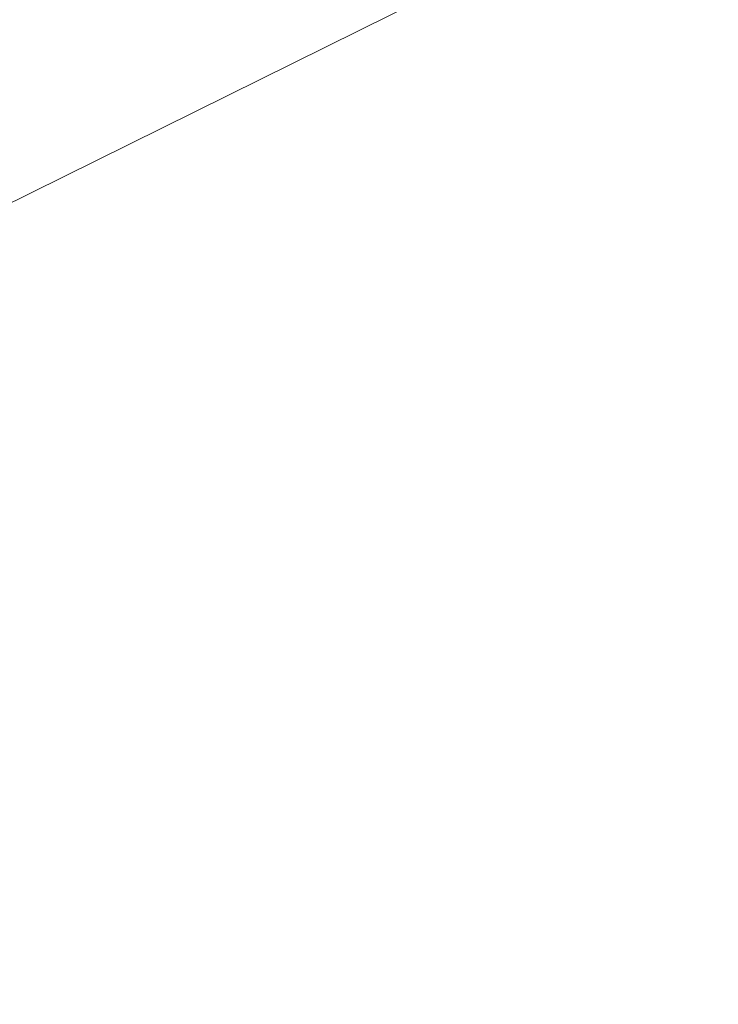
# Model space of a CAD drawing. Header units: millimetres. Extents: x 0 to 420, y 0 to 297.
# Tile 3 of 31: x 133 to 180, y 47 to 114. Entities that reach past the tile are written whole.
import ezdxf

# ---------------------------------------------------------------- set-up
doc = ezdxf.new("R2010")
doc.units = ezdxf.units.MM

msp = doc.modelspace()

# ---------------------------------------------------------------- linework, layer by layer
at = {"color": 7, "linetype": 'Continuous', "lineweight": 0}
msp.add_line((77.737, 74.411), (214.483, 142.159), dxfattribs=at)
at = {"color": 5, "linetype": 'Continuous', "lineweight": 0}
for points, knots in [([(214.483, 142.159), (216.947, 137.912), (211.378, 132.102), (214.943, 124.703), (214.409, 120.104), (214.506, 116.006), (214.48, 112.655), (214.484, 108.302), (214.493, 103.533), (214.453, 98.337), (214.553, 94.164), (214.165, 89.593), (216.983, 84.692), (215.927, 78.593), (216.95, 72.776), (213.801, 67.655), (214.698, 61.387), (214.503, 54.965), (214.265, 49.416), (215.092, 43.303), (208.654, 38.904), (202.323, 41.456), (198.299, 35.875), (191.355, 37.793), (181.67, 32.427), (175.379, 27.874), (168.579, 28.633)], [0, 0, 0, 0, 0.084128, 0.122391, 0.15465, 0.176722, 0.205623, 0.222563, 0.265008, 0.30236, 0.327828, 0.349899, 0.394028, 0.434776, 0.472128, 0.509771, 0.548821, 0.59636, 0.640503, 0.662575, 0.716413, 0.760004, 0.778369, 0.841866, 0.878248, 1, 1, 1, 1]), ([(168.579, 28.633), (165.758, 24.978), (158.499, 26.527), (150.488, 20.992), (141.021, 15.95), (129.788, 18.068), (118.198, 18.362), (109.068, 19.778), (101.367, 22.158), (94.203, 24.225), (88.589, 30.281), (76.76, 28.785), (78.417, 36.286), (69.225, 35.656), (64.626, 44.962), (58.828, 54.787), (51.884, 65.175), (45.456, 76.773), (44.65, 88.271), (46.297, 96.404), (45.173, 103.85), (50.541, 108.039), (49.732, 112.065)], [0, 0, 0, 0, 0.060922, 0.103979, 0.151285, 0.227859, 0.276833, 0.337889, 0.373464, 0.406446, 0.453118, 0.50946, 0.521049, 0.553292, 0.607438, 0.675325, 0.739039, 0.80606, 0.884517, 0.915636, 0.93844, 1, 1, 1, 1])]:
    msp.add_open_spline(points, degree=3, knots=knots, dxfattribs=at)

doc.saveas('drawing.dxf')
